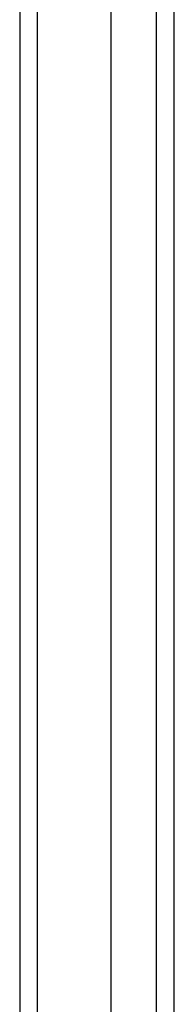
# Model space of a CAD drawing. Header units: inches. Extents: x 12 to 202, y 14 to 131.
# Tile 25 of 56: x 87.824 to 88.69, y 73.645 to 79.176. Entities that reach past the tile are written whole.
import ezdxf

# ---------------------------------------------------------------- set-up
doc = ezdxf.new("R2010")
doc.units = ezdxf.units.IN
doc.header["$MEASUREMENT"] = 0
doc.layers.add('Visible Edges(ANSI)', color=7, linetype='Continuous', lineweight=25)
doc.layers.add('Visible Tangent Edges(ANSI)', color=7, linetype='Continuous', lineweight=25)

msp = doc.modelspace()

# ---------------------------------------------------------------- linework, layer by layer
at = {"layer": 'Visible Edges(ANSI)'}
for p, q in [((87.8243, 85.1604), (87.8243, 55.3166)), ((88.3361, 55.9262), (88.3361, 84.5089)), ((88.6904, 56.1827), (88.6904, 84.2524))]:
    msp.add_line(p, q, dxfattribs=at)
at = {"layer": 'Visible Tangent Edges(ANSI)'}
for p, q in [((87.9233, 55.3166), (87.9233, 85.1604)), ((88.5914, 55.9847), (88.5914, 84.4504))]:
    msp.add_line(p, q, dxfattribs=at)

doc.saveas('drawing.dxf')
